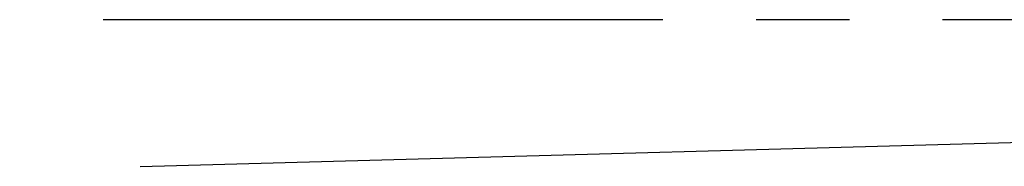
# Model space of a CAD drawing. Header units: metres. Extents: x 2831 to 4656, y -1529 to 547.
# Tile 3 of 20: x 3335 to 3368, y -1465 to -1460. Entities that reach past the tile are written whole.
import ezdxf

# ---------------------------------------------------------------- set-up
doc = ezdxf.new("R2010")
doc.units = ezdxf.units.M
doc.linetypes.add('06 Sections$0$CENTER2', pattern=[28.575000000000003, 19.05, -3.175, 3.175, -3.175])
doc.layers.add('06 Sections$0$H000E4-GEN-035', color=3, linetype='Continuous')
doc.layers.add('06 Sections$0$H030L2-SYS-018', color=1, linetype='06 Sections$0$CENTER2')

# ---------------------------------------------------------------- blocks, each defined once
blk = doc.blocks.new('06 Sections')
at = {"layer": '06 Sections$0$H000E4-GEN-035'}
blk.add_lwpolyline([(29.8033575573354, -5.000000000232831), (66.02249417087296, -4.000000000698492), (70.22686675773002, -3.84453428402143)], dxfattribs=at)
at = {"layer": '06 Sections$0$H030L2-SYS-018'}
blk.add_line((-171.474579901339, 0), (1168.019820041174, 0), dxfattribs=at)

msp = doc.modelspace()

# ---------------------------------------------------------------- block references
msp.add_blockref('06 Sections', (3308.803529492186, -1460.004149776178))

doc.saveas('drawing.dxf')
